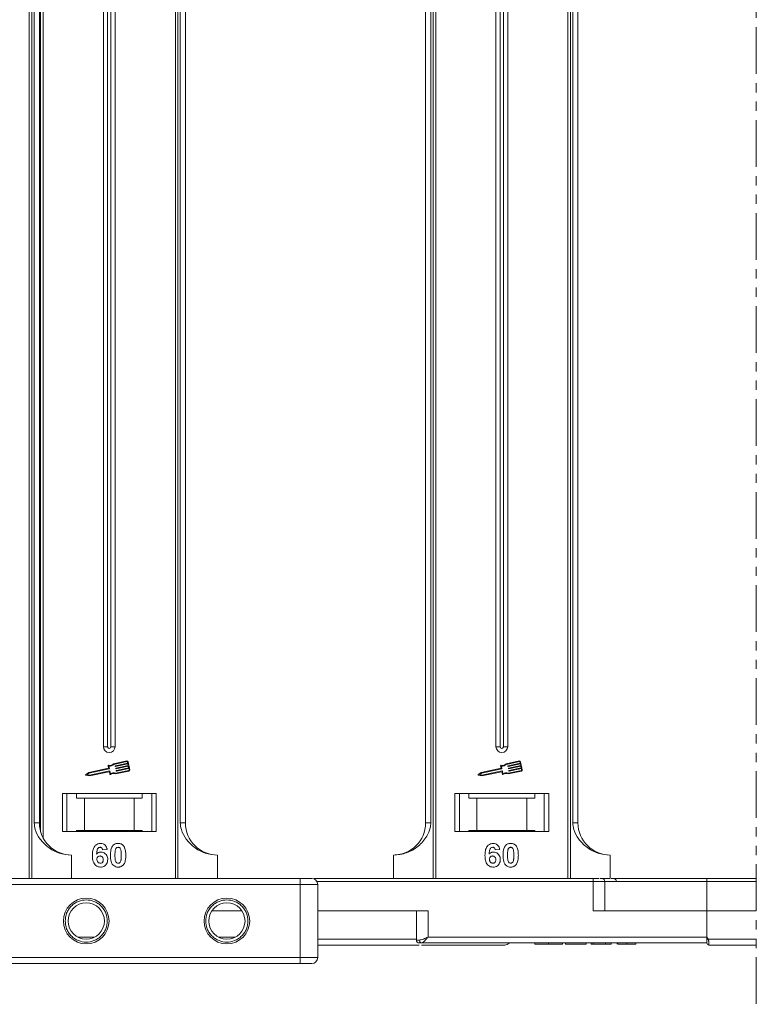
# Model space of a CAD drawing. Header units: millimetres. Extents: x -956 to 636, y -192 to 923.
# Tile 23 of 75: x -20 to 106, y 22 to 190. Entities that reach past the tile are written whole.
import ezdxf

# ---------------------------------------------------------------- set-up
doc = ezdxf.new("R2010")
doc.units = ezdxf.units.MM
doc.linetypes.add('PHANTOM2', pattern=[31.75, 15.875, -3.175, 3.175, -3.175, 3.175, -3.175])

msp = doc.modelspace()

# ---------------------------------------------------------------- linework, layer by layer
at = {"color": 3, "linetype": 'PHANTOM2', "lineweight": 9, "ltscale": 0.5}
msp.add_line((105.86, 363.102), (105.858, 21.709), dxfattribs=at)
at = {"color": 7, "linetype": 'Continuous', "lineweight": 15}
for p, q in [((-18.216, 193.177), (-18.216, 43.177)), ((-17.797, 43.177), (-17.797, 193.177)), ((-17.39, 193.177), (-17.39, 52.677)), ((-16.504, 52.677), (-16.504, 193.177)), ((-16.282, 193.177), (-16.282, 51.129)), ((-15.863, 50.099), (-15.863, 193.177)), ((-5.575, 193.177), (-5.575, 65.677)), ((-4.86, 193.177), (-4.86, 65.677)), ((-4.29, 65.677), (-4.29, 193.177)), ((-3.575, 65.677), (-3.575, 193.177)), ((6.713, 193.177), (6.713, 43.177)), ((7.132, 43.177), (7.132, 193.177)), ((7.54, 193.177), (7.54, 52.677)), ((8.425, 52.677), (8.425, 193.177)), ((49.425, 193.177), (49.425, 52.677)), ((50.31, 52.677), (50.31, 193.177)), ((50.718, 193.177), (50.718, 43.177)), ((51.137, 43.177), (51.137, 193.177)), ((61.425, 193.177), (61.425, 65.677)), ((62.14, 193.177), (62.14, 65.677)), ((62.71, 65.677), (62.71, 193.177)), ((63.425, 65.677), (63.425, 193.177)), ((73.713, 193.177), (73.713, 43.177)), ((74.132, 43.177), (74.132, 193.177)), ((74.54, 193.177), (74.54, 52.677)), ((75.425, 52.677), (75.425, 193.177)), ((-4.86, 65.677), (-5.575, 65.677)), ((-3.575, 65.677), (-4.29, 65.677)), ((62.14, 65.677), (61.425, 65.677)), ((63.425, 65.677), (62.71, 65.677)), ((-4.779, 62.431), (-4.685, 61.987)), ((-4.646, 62.369), (-4.552, 61.925)), ((-1.578, 63.244), (-3.857, 62.762)), ((-1.554, 63.129), (-3.797, 62.655)), ((-3.529, 62.321), (-3.541, 62.379)), ((-3.519, 62.414), (-1.436, 62.854)), ((-1.412, 62.739), (-3.494, 62.299)), ((-3.434, 62.011), (-1.351, 62.451)), ((-1.327, 62.336), (-3.409, 61.896)), ((-1.436, 62.854), (-1.485, 63.083)), ((-1.351, 62.451), (-1.412, 62.739)), ((-1.078, 61.729), (-1.37, 63.108)), ((-1.266, 62.049), (-1.327, 62.336)), ((62.221, 62.431), (62.315, 61.987)), ((62.354, 62.369), (62.448, 61.925)), ((65.422, 63.244), (63.143, 62.762)), ((65.446, 63.129), (63.203, 62.655)), ((63.471, 62.321), (63.459, 62.379)), ((63.481, 62.414), (65.564, 62.854)), ((65.588, 62.739), (63.506, 62.299)), ((63.566, 62.011), (65.649, 62.451)), ((65.673, 62.336), (63.591, 61.896)), ((65.564, 62.854), (65.515, 63.083)), ((65.649, 62.451), (65.588, 62.739)), ((65.922, 61.729), (65.63, 63.108)), ((65.734, 62.049), (65.673, 62.336)), ((-8.084, 61.269), (-8.586, 60.918)), ((-8.564, 60.812), (-7.963, 60.694)), ((-8.036, 61.159), (-8.405, 60.901)), ((-8.405, 60.901), (-7.963, 60.814)), ((-4.685, 61.987), (-8.084, 61.269)), ((-4.575, 61.89), (-8.036, 61.159)), ((-7.963, 60.814), (-4.502, 61.546)), ((-7.963, 60.694), (-4.593, 61.406)), ((-4.558, 61.384), (-4.47, 60.968)), ((-4.467, 61.523), (-4.373, 61.079)), ((-3.493, 61.039), (-1.214, 61.52)), ((-3.481, 61.161), (-1.239, 61.635)), ((-3.444, 61.919), (-3.456, 61.977)), ((-3.359, 61.517), (-3.371, 61.574)), ((-3.349, 61.609), (-1.266, 62.049)), ((-1.242, 61.934), (-3.324, 61.494)), ((-1.193, 61.704), (-1.242, 61.934)), ((58.916, 61.269), (58.414, 60.918)), ((58.436, 60.812), (59.037, 60.694)), ((58.964, 61.159), (58.595, 60.901)), ((58.595, 60.901), (59.037, 60.814)), ((62.315, 61.987), (58.916, 61.269)), ((62.425, 61.89), (58.964, 61.159)), ((59.037, 60.814), (62.498, 61.546)), ((59.037, 60.694), (62.407, 61.406)), ((62.442, 61.384), (62.53, 60.968)), ((62.533, 61.523), (62.627, 61.079)), ((63.507, 61.039), (65.786, 61.52)), ((63.519, 61.161), (65.761, 61.635)), ((63.556, 61.919), (63.544, 61.977)), ((63.641, 61.517), (63.629, 61.574)), ((63.651, 61.609), (65.734, 62.049)), ((65.758, 61.934), (63.676, 61.494)), ((65.807, 61.704), (65.758, 61.934)), ((3.425, 57.677), (-12.575, 57.677)), ((-12.575, 57.677), (-12.575, 51.177)), ((-11.825, 51.177), (-11.825, 57.677)), ((-10.189, 57.677), (-10.189, 56.877)), ((1.039, 56.877), (1.039, 57.677)), ((2.675, 57.677), (2.675, 51.177)), ((3.425, 51.177), (3.425, 57.677)), ((70.425, 57.677), (54.425, 57.677)), ((54.425, 57.677), (54.425, 51.177)), ((55.175, 51.177), (55.175, 57.677)), ((56.811, 57.677), (56.811, 56.877)), ((68.039, 56.877), (68.039, 57.677)), ((69.675, 57.677), (69.675, 51.177)), ((70.425, 51.177), (70.425, 57.677)), ((-10.189, 56.877), (-8.825, 56.877)), ((-8.825, 56.877), (-8.825, 51.377)), ((-8.825, 56.877), (-0.325, 56.877)), ((-0.325, 51.377), (-0.325, 56.877)), ((-0.325, 56.877), (1.039, 56.877)), ((56.811, 56.877), (58.175, 56.877)), ((58.175, 56.877), (58.175, 51.377)), ((58.175, 56.877), (66.675, 56.877)), ((66.675, 51.377), (66.675, 56.877)), ((66.675, 56.877), (68.039, 56.877)), ((-17.39, 52.677), (-16.504, 52.677)), ((7.54, 52.677), (8.425, 52.677)), ((49.425, 52.677), (50.31, 52.677)), ((74.54, 52.677), (75.425, 52.677)), ((-12.575, 51.177), (3.425, 51.177)), ((-8.825, 51.377), (-10.189, 51.377)), ((-10.189, 51.177), (-10.189, 51.377)), ((-8.825, 51.377), (-0.325, 51.377)), ((1.039, 51.377), (-0.325, 51.377)), ((1.039, 51.377), (1.039, 51.177)), ((54.425, 51.177), (70.425, 51.177)), ((58.175, 51.377), (56.811, 51.377)), ((56.811, 51.177), (56.811, 51.377)), ((58.175, 51.377), (66.675, 51.377)), ((68.039, 51.377), (66.675, 51.377)), ((68.039, 51.377), (68.039, 51.177)), ((-11.004, 47.177), (-11.004, 43.177)), ((-4.934, 48.133), (-5.703, 48.049)), ((13.925, 47.177), (13.925, 43.177)), ((43.925, 43.177), (43.925, 47.177)), ((62.066, 48.133), (61.297, 48.049)), ((80.925, 47.177), (80.925, 43.177)), ((27.996, 43.177), (-43.559, 43.177)), ((-42.441, 42.177), (27.996, 42.177)), ((27.996, 42.177), (27.996, 43.177)), ((27.996, 42.177), (27.996, 29.677)), ((27.996, 42.177), (30.996, 42.177)), ((78.013, 43.177), (30.425, 43.177)), ((30.425, 43.08), (30.425, 43.177)), ((30.862, 42.677), (78.013, 42.677)), ((30.996, 29.677), (30.996, 42.177)), ((78.013, 42.677), (78.013, 43.177)), ((78.013, 42.677), (78.013, 37.677)), ((78.013, 42.677), (80.013, 42.677)), ((79.151, 43.177), (80.925, 43.177)), ((80.013, 37.677), (80.013, 42.677)), ((80.013, 42.677), (97.425, 42.677)), ((97.425, 42.677), (97.425, 43.177)), ((105.859, 43.177), (97.425, 43.177)), ((97.425, 37.677), (97.425, 42.677)), ((97.425, 42.677), (105.859, 42.677)), ((12.937, 37.677), (18.054, 37.677)), ((49.837, 37.677), (30.996, 37.677)), ((47.837, 37.677), (47.837, 32.677)), ((49.837, 33.177), (49.837, 37.677)), ((78.013, 37.677), (97.425, 37.677)), ((97.425, 37.677), (97.425, 33.177)), ((105.859, 37.677), (97.425, 37.677)), ((-7.073, 33.177), (-9.935, 33.177)), ((16.927, 33.177), (14.065, 33.177)), ((30.996, 32.827), (47.837, 32.827)), ((47.837, 32.677), (48.346, 32.677)), ((48.719, 32.177), (97.425, 32.177)), ((97.425, 33.177), (49.837, 33.177)), ((68.053, 32.177), (68.053, 31.977)), ((70.418, 31.977), (70.418, 32.177)), ((72.797, 32.177), (72.797, 31.977)), ((73.31, 31.977), (73.31, 32.177)), ((73.31, 31.977), (76.835, 31.977)), ((76.835, 32.177), (76.835, 31.977)), ((77.669, 32.177), (77.669, 31.977)), ((77.669, 31.977), (77.989, 31.977)), ((77.989, 32.177), (77.989, 31.977)), ((77.989, 31.977), (80.105, 31.977)), ((80.105, 31.977), (80.105, 32.177)), ((80.105, 31.977), (81.066, 31.977)), ((81.066, 32.177), (81.066, 31.977)), ((82.092, 32.177), (82.092, 31.977)), ((82.201, 32.177), (82.201, 31.977)), ((83.752, 32.177), (83.752, 31.977)), ((85.297, 32.177), (85.297, 31.977)), ((97.425, 33.177), (97.659, 32.827)), ((97.659, 32.827), (105.859, 32.827)), ((97.775, 31.827), (97.775, 31.827)), ((27.996, 29.677), (-24.544, 29.677)), ((-24.544, 28.677), (27.996, 28.677)), ((27.996, 28.677), (27.996, 29.677)), ((27.996, 29.677), (30.996, 29.677))]:
    msp.add_line(p, q, dxfattribs=at)
for centre, radius in [((-8.504, 35.927), 3.9), ((-8.504, 35.927), 3.1), ((15.496, 35.927), 3.9), ((15.496, 35.927), 3.1)]:
    msp.add_circle(centre, radius, dxfattribs=at)
for centre, radius, start, end in [((-4.575, 65.677), 1, 180, 0), ((-4.575, 65.677), 0.285, 180, 0), ((62.425, 65.677), 1, 180, 0), ((62.425, 65.677), 0.285, 180, 0), ((-4.722, 62.444), 0.0587, 76.41469, 191.9297), ((-4.503, 63.349), 0.873, 256.41469, 317.74736), ((-4.503, 63.349), 0.99, 261.69305, 315.48899), ((-3.513, 62.385), 0.0294, 101.9297, 191.9297), ((-3.5, 62.327), 0.0294, 191.9297, 281.9297), ((-1.542, 63.071), 0.176, 11.9297, 101.9297), ((-1.542, 63.071), 0.0587, 11.9297, 101.9297), ((62.278, 62.444), 0.0587, 76.41469, 191.9297), ((62.497, 63.349), 0.873, 256.41469, 317.74736), ((62.497, 63.349), 0.99, 261.69305, 315.48899), ((63.487, 62.385), 0.0294, 101.9297, 191.9297), ((63.5, 62.327), 0.0294, 191.9297, 281.9297), ((65.458, 63.071), 0.176, 11.9297, 101.9297), ((65.458, 63.071), 0.0587, 11.9297, 101.9297), ((-8.552, 60.87), 0.0587, 124.95116, 258.90824), ((-4.587, 61.378), 0.0294, 11.9297, 101.9297), ((-4.581, 61.919), 0.0294, 281.9297, 11.9297), ((-4.496, 61.517), 0.0294, 11.9297, 101.9297), ((-4.413, 60.98), 0.0587, 191.9297, 307.44471), ((-3.846, 60.241), 0.873, 66.11204, 127.44471), ((-3.846, 60.241), 0.99, 68.37041, 122.16635), ((-3.428, 61.983), 0.0294, 101.9297, 191.9297), ((-3.415, 61.925), 0.0294, 191.9297, 281.9297), ((-3.343, 61.58), 0.0294, 101.9297, 191.9297), ((-3.33, 61.523), 0.0294, 191.9297, 281.9297), ((-1.251, 61.692), 0.0587, 281.9297, 11.9297), ((-1.251, 61.692), 0.176, 281.9297, 11.9297), ((58.448, 60.87), 0.0587, 124.95116, 258.90824), ((62.413, 61.378), 0.0294, 11.9297, 101.9297), ((62.419, 61.919), 0.0294, 281.9297, 11.9297), ((62.504, 61.517), 0.0294, 11.9297, 101.9297), ((62.587, 60.98), 0.0587, 191.9297, 307.44471), ((63.154, 60.241), 0.873, 66.11204, 127.44471), ((63.154, 60.241), 0.99, 68.37041, 122.16635), ((63.572, 61.983), 0.0294, 101.9297, 191.9297), ((63.585, 61.925), 0.0294, 191.9297, 281.9297), ((63.657, 61.58), 0.0294, 101.9297, 191.9297), ((63.67, 61.523), 0.0294, 191.9297, 281.9297), ((65.749, 61.692), 0.0587, 281.9297, 11.9297), ((65.749, 61.692), 0.176, 281.9297, 11.9297), ((-11.004, 52.677), 5.5, 180, 270), ((13.925, 52.677), 5.5, 180, 270), ((43.925, 52.677), 5.5, 270, 0), ((80.925, 52.677), 5.5, 180, 270), ((29.996, 42.177), 1, 0, 90), ((79.513, 42.677), 0.5, 0, 90), ((81.497, 42.677), 0.5, 0, 90), ((48.337, 32.677), 0.5, 180, 270), ((48.793, 32.621), 0.451, 172.91869, 260.47981), ((62.925, 32.827), 1, 270, 319.04573), ((61.881, 99.754), 75.89, 297.92809, 298.12821), ((97.775, 32.177), 0.35, 180.00041, 270.00191), ((29.996, 29.677), 1, 270, 0)]:
    msp.add_arc(centre, radius, start, end, dxfattribs=at)
for points, knots in [([(-17.39, 52.677), (-17.346, 52.286), (-17.235, 51.288), (-16.411, 49.833), (-15.041, 48.421), (-13.176, 47.384), (-11.726, 47.246), (-11.004, 47.177)], [0, 0, 0, 0, 0.1257134, 0.3212757, 0.5244662, 0.763484, 1, 1, 1, 1]), ([(7.54, 52.677), (7.583, 52.286), (7.695, 51.288), (8.518, 49.833), (9.888, 48.421), (11.753, 47.384), (13.204, 47.246), (13.925, 47.177)], [0, 0, 0, 0, 0.1257134, 0.3212757, 0.5244662, 0.763484, 1, 1, 1, 1]), ([(43.925, 47.177), (44.685, 47.253), (46.205, 47.406), (48.227, 48.596), (49.559, 50.146), (50.219, 51.591), (50.286, 52.383), (50.31, 52.677)], [0, 0, 0, 0, 0.24909619, 0.49824278, 0.74520496, 0.90540997, 1, 1, 1, 1]), ([(74.54, 52.677), (74.583, 52.286), (74.695, 51.288), (75.518, 49.833), (76.888, 48.421), (78.753, 47.384), (80.204, 47.246), (80.925, 47.177)], [0, 0, 0, 0, 0.1257134, 0.3212757, 0.5244662, 0.763484, 1, 1, 1, 1]), ([(-7.447, 47.123), (-7.444, 47.256), (-7.435, 47.658), (-7.344, 48.214), (-7.066, 48.722), (-6.719, 49.025), (-6.35, 49.163), (-6.116, 49.173), (-6.032, 49.177)], [0, 0, 0, 0, 0.1423372, 0.4291269, 0.5899433, 0.7512055, 0.9098946, 1, 1, 1, 1]), ([(-6.032, 49.177), (-5.896, 49.166), (-5.65, 49.147), (-5.337, 48.963), (-5.096, 48.686), (-4.98, 48.389), (-4.944, 48.19), (-4.934, 48.133)], [0, 0, 0, 0, 0.24269082, 0.43900235, 0.63500599, 0.89505866, 1, 1, 1, 1]), ([(-4.37, 47.158), (-4.367, 47.291), (-4.362, 47.594), (-4.29, 48.122), (-4.149, 48.542), (-3.991, 48.748), (-3.974, 48.771)], [0, 0, 0, 0, 0.2373811, 0.5389182, 0.9490817, 1, 1, 1, 1]), ([(-3.974, 48.771), (-3.93, 48.821), (-3.839, 48.923), (-3.671, 49.038), (-3.482, 49.121), (-3.313, 49.159), (-3.171, 49.174), (-3.099, 49.176), (-3.062, 49.177)], [0, 0, 0, 0, 0.1937762, 0.3936, 0.5878635, 0.7889077, 0.894169, 1, 1, 1, 1]), ([(-3.062, 49.177), (-2.995, 49.175), (-2.86, 49.17), (-2.662, 49.126), (-2.472, 49.049), (-2.327, 48.95), (-2.22, 48.852), (-2.172, 48.795), (-2.147, 48.766)], [0, 0, 0, 0, 0.1926273, 0.3886837, 0.5820134, 0.7832006, 0.8910383, 1, 1, 1, 1]), ([(-2.147, 48.766), (-2.108, 48.712), (-2.028, 48.602), (-1.923, 48.37), (-1.833, 48.075), (-1.783, 47.744), (-1.758, 47.434), (-1.756, 47.245), (-1.754, 47.15)], [0, 0, 0, 0, 0.118432, 0.2393289, 0.4494336, 0.6641784, 0.8318201, 1, 1, 1, 1]), ([(59.553, 47.123), (59.556, 47.256), (59.565, 47.658), (59.656, 48.214), (59.934, 48.722), (60.281, 49.025), (60.65, 49.163), (60.884, 49.173), (60.968, 49.177)], [0, 0, 0, 0, 0.1423372, 0.4291269, 0.5899433, 0.7512055, 0.9098946, 1, 1, 1, 1]), ([(60.968, 49.177), (61.104, 49.166), (61.35, 49.147), (61.663, 48.963), (61.904, 48.686), (62.02, 48.389), (62.056, 48.19), (62.066, 48.133)], [0, 0, 0, 0, 0.2426908, 0.4390024, 0.635006, 0.8950587, 1, 1, 1, 1]), ([(62.63, 47.158), (62.633, 47.291), (62.638, 47.594), (62.71, 48.122), (62.851, 48.542), (63.009, 48.748), (63.026, 48.771)], [0, 0, 0, 0, 0.2373811, 0.5389182, 0.9490817, 1, 1, 1, 1]), ([(63.026, 48.771), (63.07, 48.821), (63.161, 48.923), (63.329, 49.038), (63.518, 49.121), (63.687, 49.159), (63.829, 49.174), (63.901, 49.176), (63.938, 49.177)], [0, 0, 0, 0, 0.1937762, 0.3936, 0.5878635, 0.7889077, 0.894169, 1, 1, 1, 1]), ([(63.938, 49.177), (64.005, 49.175), (64.14, 49.17), (64.338, 49.126), (64.528, 49.049), (64.673, 48.95), (64.78, 48.852), (64.828, 48.795), (64.853, 48.766)], [0, 0, 0, 0, 0.1926273, 0.3886837, 0.5820134, 0.7832006, 0.8910383, 1, 1, 1, 1]), ([(64.853, 48.766), (64.892, 48.712), (64.972, 48.602), (65.077, 48.37), (65.167, 48.075), (65.217, 47.744), (65.242, 47.434), (65.244, 47.245), (65.246, 47.15)], [0, 0, 0, 0, 0.11843199, 0.23932891, 0.44943356, 0.66417845, 0.83182006, 1, 1, 1, 1]), ([(-6.089, 45.126), (-6.225, 45.136), (-6.496, 45.158), (-6.856, 45.359), (-7.148, 45.664), (-7.388, 46.2), (-7.443, 46.71), (-7.446, 47.065), (-7.447, 47.123)], [0, 0, 0, 0, 0.1482689, 0.2976473, 0.4424214, 0.6078512, 0.9356585, 1, 1, 1, 1]), ([(-6.13, 48.51), (-6.184, 48.505), (-6.292, 48.494), (-6.445, 48.394), (-6.587, 48.222), (-6.695, 47.86), (-6.719, 47.56), (-6.736, 47.355)], [0, 0, 0, 0, 0.1120492, 0.2243802, 0.3701146, 0.5702758, 1, 1, 1, 1]), ([(-6.736, 47.355), (-6.69, 47.403), (-6.595, 47.501), (-6.45, 47.593), (-6.322, 47.642), (-6.224, 47.67), (-6.12, 47.686), (-6.049, 47.689), (-6.013, 47.69)], [0, 0, 0, 0, 0.2436536, 0.4957602, 0.6178923, 0.7415029, 0.8700251, 1, 1, 1, 1]), ([(-5.703, 48.049), (-5.716, 48.126), (-5.735, 48.248), (-5.825, 48.393), (-5.931, 48.473), (-6.039, 48.506), (-6.105, 48.509), (-6.13, 48.51)], [0, 0, 0, 0, 0.33384, 0.5245467, 0.7163724, 0.8918244, 1, 1, 1, 1]), ([(-6.013, 47.69), (-5.878, 47.677), (-5.605, 47.653), (-5.257, 47.437), (-4.991, 47.135), (-4.85, 46.782), (-4.837, 46.539), (-4.831, 46.43)], [0, 0, 0, 0, 0.2102159, 0.4219747, 0.6200164, 0.8310369, 1, 1, 1, 1]), ([(-3.062, 45.126), (-3.197, 45.136), (-3.469, 45.156), (-3.823, 45.354), (-4.111, 45.668), (-4.344, 46.279), (-4.359, 46.799), (-4.37, 47.158)], [0, 0, 0, 0, 0.1475277, 0.2965695, 0.43214, 0.6087374, 1, 1, 1, 1]), ([(-3.601, 47.15), (-3.6, 47.216), (-3.599, 47.35), (-3.593, 47.531), (-3.583, 47.692), (-3.569, 47.835), (-3.551, 47.978), (-3.527, 48.071), (-3.515, 48.118)], [0, 0, 0, 0, 0.20527, 0.4106157, 0.5571475, 0.7038444, 0.8514751, 1, 1, 1, 1]), ([(-3.062, 45.792), (-3.13, 45.8), (-3.24, 45.813), (-3.369, 45.9), (-3.472, 46.05), (-3.565, 46.322), (-3.594, 46.712), (-3.598, 47.003), (-3.601, 47.15)], [0, 0, 0, 0, 0.125351, 0.2021974, 0.2791824, 0.4597421, 0.727968, 1, 1, 1, 1]), ([(-3.515, 48.118), (-3.491, 48.187), (-3.453, 48.299), (-3.345, 48.425), (-3.221, 48.491), (-3.122, 48.508), (-3.068, 48.51), (-3.062, 48.51)], [0, 0, 0, 0, 0.3348035, 0.5425606, 0.750382, 0.9707212, 1, 1, 1, 1]), ([(-3.062, 48.51), (-3.005, 48.504), (-2.904, 48.494), (-2.775, 48.42), (-2.665, 48.279), (-2.565, 48.008), (-2.528, 47.612), (-2.525, 47.305), (-2.524, 47.15)], [0, 0, 0, 0, 0.1056461, 0.1862213, 0.267042, 0.4315406, 0.7127076, 1, 1, 1, 1]), ([(-2.524, 47.15), (-2.524, 47.083), (-2.525, 46.95), (-2.531, 46.769), (-2.541, 46.608), (-2.555, 46.466), (-2.574, 46.324), (-2.597, 46.231), (-2.609, 46.185)], [0, 0, 0, 0, 0.2059417, 0.4119594, 0.558149, 0.7045024, 0.8518015, 1, 1, 1, 1]), ([(-1.754, 47.15), (-1.757, 47.016), (-1.762, 46.713), (-1.832, 46.193), (-1.97, 45.77), (-2.127, 45.562), (-2.15, 45.532)], [0, 0, 0, 0, 0.2366286, 0.5373614, 0.9329864, 1, 1, 1, 1]), ([(60.911, 45.126), (60.775, 45.136), (60.504, 45.158), (60.144, 45.359), (59.852, 45.664), (59.612, 46.2), (59.557, 46.71), (59.554, 47.065), (59.553, 47.123)], [0, 0, 0, 0, 0.1482689, 0.2976473, 0.4424214, 0.6078512, 0.9356585, 1, 1, 1, 1]), ([(60.87, 48.51), (60.816, 48.505), (60.708, 48.494), (60.555, 48.394), (60.413, 48.222), (60.305, 47.86), (60.281, 47.56), (60.264, 47.355)], [0, 0, 0, 0, 0.1120492, 0.2243802, 0.3701146, 0.5702758, 1, 1, 1, 1]), ([(60.264, 47.355), (60.31, 47.403), (60.405, 47.501), (60.55, 47.593), (60.678, 47.642), (60.776, 47.67), (60.88, 47.686), (60.951, 47.689), (60.987, 47.69)], [0, 0, 0, 0, 0.2436536, 0.4957602, 0.6178923, 0.7415029, 0.8700251, 1, 1, 1, 1]), ([(61.297, 48.049), (61.284, 48.126), (61.265, 48.248), (61.175, 48.393), (61.069, 48.473), (60.961, 48.506), (60.895, 48.509), (60.87, 48.51)], [0, 0, 0, 0, 0.33384, 0.5245467, 0.7163724, 0.8918244, 1, 1, 1, 1]), ([(60.987, 47.69), (61.122, 47.677), (61.395, 47.653), (61.743, 47.437), (62.009, 47.135), (62.15, 46.782), (62.163, 46.539), (62.169, 46.43)], [0, 0, 0, 0, 0.2102159, 0.4219747, 0.6200164, 0.8310369, 1, 1, 1, 1]), ([(63.938, 45.126), (63.803, 45.136), (63.531, 45.156), (63.177, 45.354), (62.889, 45.668), (62.656, 46.279), (62.641, 46.799), (62.63, 47.158)], [0, 0, 0, 0, 0.1475277, 0.2965695, 0.43214, 0.6087374, 1, 1, 1, 1]), ([(63.399, 47.15), (63.4, 47.216), (63.401, 47.35), (63.407, 47.531), (63.417, 47.692), (63.431, 47.835), (63.449, 47.978), (63.473, 48.071), (63.485, 48.118)], [0, 0, 0, 0, 0.20527, 0.4106157, 0.5571475, 0.7038444, 0.8514751, 1, 1, 1, 1]), ([(63.938, 45.792), (63.87, 45.8), (63.76, 45.813), (63.631, 45.9), (63.528, 46.05), (63.435, 46.322), (63.406, 46.712), (63.402, 47.003), (63.399, 47.15)], [0, 0, 0, 0, 0.125351, 0.2021974, 0.2791824, 0.4597421, 0.727968, 1, 1, 1, 1]), ([(63.485, 48.118), (63.509, 48.187), (63.547, 48.299), (63.655, 48.425), (63.779, 48.491), (63.878, 48.508), (63.932, 48.51), (63.938, 48.51)], [0, 0, 0, 0, 0.3348035, 0.5425606, 0.750382, 0.9707212, 1, 1, 1, 1]), ([(63.938, 48.51), (63.995, 48.504), (64.096, 48.494), (64.225, 48.42), (64.335, 48.279), (64.435, 48.008), (64.472, 47.612), (64.475, 47.305), (64.476, 47.15)], [0, 0, 0, 0, 0.1056461, 0.1862213, 0.267042, 0.4315406, 0.7127076, 1, 1, 1, 1]), ([(64.476, 47.15), (64.476, 47.083), (64.475, 46.95), (64.469, 46.769), (64.459, 46.608), (64.445, 46.466), (64.426, 46.324), (64.403, 46.231), (64.391, 46.185)], [0, 0, 0, 0, 0.2059417, 0.4119594, 0.558149, 0.7045024, 0.8518015, 1, 1, 1, 1]), ([(65.246, 47.15), (65.243, 47.016), (65.238, 46.713), (65.168, 46.193), (65.03, 45.77), (64.873, 45.562), (64.85, 45.532)], [0, 0, 0, 0, 0.23662863, 0.5373614, 0.93298636, 1, 1, 1, 1]), ([(-6.677, 46.448), (-6.673, 46.53), (-6.665, 46.666), (-6.573, 46.836), (-6.451, 46.944), (-6.303, 47.013), (-6.195, 47.02), (-6.143, 47.023)], [0, 0, 0, 0, 0.2767209, 0.4568705, 0.6370074, 0.8240683, 1, 1, 1, 1]), ([(-6.105, 45.792), (-6.172, 45.799), (-6.309, 45.814), (-6.485, 45.931), (-6.611, 46.088), (-6.669, 46.27), (-6.675, 46.39), (-6.677, 46.448)], [0, 0, 0, 0, 0.2079047, 0.4199807, 0.6306256, 0.821735, 1, 1, 1, 1]), ([(-6.143, 47.023), (-6.075, 47.018), (-5.95, 47.008), (-5.79, 46.913), (-5.671, 46.778), (-5.609, 46.594), (-5.603, 46.461), (-5.601, 46.391)], [0, 0, 0, 0, 0.2137567, 0.3949441, 0.5765849, 0.7773109, 1, 1, 1, 1]), ([(-5.601, 46.391), (-5.605, 46.305), (-5.611, 46.167), (-5.684, 45.988), (-5.794, 45.879), (-5.938, 45.805), (-6.046, 45.797), (-6.105, 45.792)], [0, 0, 0, 0, 0.28869741, 0.46355259, 0.63994173, 0.80180841, 1, 1, 1, 1]), ([(-4.831, 46.43), (-4.839, 46.296), (-4.855, 46.026), (-5.02, 45.644), (-5.306, 45.345), (-5.679, 45.154), (-5.952, 45.135), (-6.089, 45.126)], [0, 0, 0, 0, 0.1978309, 0.3972998, 0.5989102, 0.7987412, 1, 1, 1, 1]), ([(-2.609, 46.185), (-2.633, 46.116), (-2.671, 46.004), (-2.778, 45.879), (-2.9, 45.813), (-2.999, 45.795), (-3.054, 45.793), (-3.062, 45.792)], [0, 0, 0, 0, 0.3336776, 0.54041252, 0.7472639, 0.96120914, 1, 1, 1, 1]), ([(-2.15, 45.532), (-2.195, 45.482), (-2.285, 45.38), (-2.454, 45.264), (-2.642, 45.181), (-2.812, 45.143), (-2.953, 45.128), (-3.026, 45.126), (-3.062, 45.126)], [0, 0, 0, 0, 0.1937693, 0.3935642, 0.587886, 0.7891312, 0.8942826, 1, 1, 1, 1]), ([(60.323, 46.448), (60.327, 46.53), (60.335, 46.666), (60.427, 46.836), (60.549, 46.944), (60.697, 47.013), (60.805, 47.02), (60.857, 47.023)], [0, 0, 0, 0, 0.2767209, 0.4568705, 0.6370074, 0.8240683, 1, 1, 1, 1]), ([(60.895, 45.792), (60.828, 45.799), (60.691, 45.814), (60.515, 45.931), (60.389, 46.088), (60.331, 46.27), (60.325, 46.39), (60.323, 46.448)], [0, 0, 0, 0, 0.2079047, 0.4199807, 0.6306256, 0.821735, 1, 1, 1, 1]), ([(60.857, 47.023), (60.925, 47.018), (61.05, 47.008), (61.21, 46.913), (61.329, 46.778), (61.391, 46.594), (61.397, 46.461), (61.399, 46.391)], [0, 0, 0, 0, 0.2137567, 0.3949441, 0.5765849, 0.7773109, 1, 1, 1, 1]), ([(61.399, 46.391), (61.395, 46.305), (61.389, 46.167), (61.316, 45.988), (61.206, 45.879), (61.062, 45.805), (60.954, 45.797), (60.895, 45.792)], [0, 0, 0, 0, 0.28869741, 0.46355259, 0.63994173, 0.80180841, 1, 1, 1, 1]), ([(62.169, 46.43), (62.161, 46.296), (62.145, 46.026), (61.98, 45.644), (61.694, 45.345), (61.321, 45.154), (61.048, 45.135), (60.911, 45.126)], [0, 0, 0, 0, 0.1978309, 0.3972998, 0.5989102, 0.7987412, 1, 1, 1, 1]), ([(64.391, 46.185), (64.367, 46.116), (64.329, 46.004), (64.222, 45.879), (64.1, 45.813), (64.001, 45.795), (63.946, 45.793), (63.938, 45.792)], [0, 0, 0, 0, 0.3336776, 0.5404125, 0.7472639, 0.9612091, 1, 1, 1, 1]), ([(64.85, 45.532), (64.805, 45.482), (64.715, 45.38), (64.546, 45.264), (64.358, 45.181), (64.188, 45.143), (64.047, 45.128), (63.974, 45.126), (63.938, 45.126)], [0, 0, 0, 0, 0.1937693, 0.3935642, 0.587886, 0.7891312, 0.8942826, 1, 1, 1, 1]), ([(29.996, 43.177), (29.969, 43.177), (29.927, 43.177), (29.678, 43.177), (29.42, 43.177), (29.102, 43.177), (28.636, 43.177), (28.247, 43.177), (27.996, 43.177)], [0, 0, 0, 0, 0.2394429, 0.3696359, 0.4999999, 0.6301929, 0.7605571, 1, 1, 1, 1]), ([(78.976, 43.177), (78.934, 43.177), (78.785, 43.177), (78.449, 43.177), (78.156, 43.177), (78.013, 43.177)], [0, 0, 0, 0, 0.1658977, 0.5921255, 1, 1, 1, 1]), ([(97.425, 43.177), (96.084, 43.177), (93.36, 43.177), (89.273, 43.177), (85.549, 43.177), (82.811, 43.177), (81.479, 43.177), (81.1, 43.177)], [0, 0, 0, 0, 0.2353273, 0.4779526, 0.7274114, 0.9224054, 1, 1, 1, 1]), ([(-12.104, 35.927), (-12.056, 36.38), (-11.981, 37.078), (-11.533, 37.918), (-11.068, 38.49), (-10.495, 38.958), (-9.656, 39.392), (-8.504, 39.614), (-7.353, 39.392), (-6.514, 38.958), (-5.941, 38.49), (-5.476, 37.918), (-5.027, 37.079), (-4.953, 36.38), (-4.904, 35.927)], [0, 0, 0, 0, 0.1197215, 0.184837, 0.25, 0.3151155, 0.3802785, 0.5, 0.6197215, 0.684837, 0.75, 0.8151155, 0.8802785, 1, 1, 1, 1]), ([(11.896, 35.927), (11.944, 36.38), (12.019, 37.078), (12.467, 37.918), (12.932, 38.49), (13.505, 38.958), (14.344, 39.392), (15.496, 39.614), (16.647, 39.392), (17.486, 38.958), (18.059, 38.49), (18.524, 37.918), (18.973, 37.079), (19.047, 36.38), (19.096, 35.927)], [0, 0, 0, 0, 0.1197215, 0.184837, 0.25, 0.3151155, 0.3802785, 0.5, 0.6197215, 0.684837, 0.75, 0.8151155, 0.8802785, 1, 1, 1, 1]), ([(-4.904, 35.927), (-4.953, 35.474), (-5.027, 34.775), (-5.476, 33.936), (-5.941, 33.364), (-6.514, 32.896), (-7.353, 32.462), (-8.504, 32.24), (-9.656, 32.462), (-10.495, 32.896), (-11.068, 33.364), (-11.533, 33.936), (-11.981, 34.775), (-12.056, 35.474), (-12.104, 35.927)], [0, 0, 0, 0, 0.1197215, 0.184837, 0.25, 0.3151155, 0.3802785, 0.5, 0.6197215, 0.684837, 0.75, 0.8151155, 0.8802785, 1, 1, 1, 1]), ([(19.096, 35.927), (19.047, 35.474), (18.973, 34.775), (18.524, 33.936), (18.059, 33.364), (17.486, 32.896), (16.647, 32.462), (15.496, 32.24), (14.344, 32.462), (13.505, 32.896), (12.932, 33.364), (12.467, 33.936), (12.019, 34.775), (11.944, 35.474), (11.896, 35.927)], [0, 0, 0, 0, 0.1197215, 0.184837, 0.25, 0.3151155, 0.3802785, 0.5, 0.6197215, 0.684837, 0.75, 0.8151155, 0.8802785, 1, 1, 1, 1]), ([(48.346, 32.677), (48.441, 32.687), (48.65, 32.708), (49.149, 32.88), (49.567, 33.061), (49.837, 33.177)], [0, 0, 0, 0, 0.2270634, 0.5015869, 1, 1, 1, 1]), ([(49.837, 33.177), (49.731, 33.054), (49.519, 32.809), (49.209, 32.48), (48.93, 32.229), (48.786, 32.194), (48.719, 32.177)], [0, 0, 0, 0, 0.2515188, 0.5017844, 0.7656323, 1, 1, 1, 1]), ([(68.053, 31.977), (68.057, 31.977), (68.067, 31.977), (68.209, 31.977), (68.601, 31.977), (69.175, 31.977), (69.814, 31.977), (70.236, 31.977), (70.418, 31.977)], [0, 0, 0, 0, 0.1018882, 0.3073435, 0.4929627, 0.6786474, 0.8607914, 1, 1, 1, 1]), ([(70.418, 31.977), (70.552, 31.977), (70.955, 31.977), (71.615, 31.977), (72.237, 31.977), (72.662, 31.977), (72.788, 31.977), (72.795, 31.977), (72.797, 31.977)], [0, 0, 0, 0, 0.1021706, 0.3092201, 0.51365, 0.6922749, 0.9324126, 1, 1, 1, 1]), ([(82.201, 31.977), (82.255, 31.977), (82.363, 31.977), (82.667, 31.977), (83.132, 31.977), (83.519, 31.977), (83.752, 31.977)], [0, 0, 0, 0, 0.2064605, 0.4135145, 0.6452106, 1, 1, 1, 1]), ([(83.752, 31.977), (83.886, 31.977), (84.19, 31.977), (84.642, 31.977), (85.001, 31.977), (85.255, 31.977), (85.281, 31.977), (85.297, 31.977)], [0, 0, 0, 0, 0.1552919, 0.3531453, 0.543243, 0.704067, 1, 1, 1, 1]), ([(97.425, 32.177), (97.425, 32.188), (97.425, 32.21), (97.425, 32.383), (97.425, 32.568), (97.425, 32.684), (97.425, 32.702)], [0, 0, 0, 0, 0.3133566, 0.6267132, 0.9400698, 1, 1, 1, 1]), ([(97.659, 32.827), (97.676, 32.77), (97.713, 32.647), (97.742, 32.461), (97.762, 32.279), (97.773, 32.096), (97.775, 31.95), (97.776, 31.848), (97.775, 31.834), (97.775, 31.827)], [0, 0, 0, 0, 0.1119973, 0.2448439, 0.3691679, 0.5008987, 0.6875333, 0.8281382, 1, 1, 1, 1]), ([(30.996, 31.827), (32.235, 31.827), (34.826, 31.827), (38.744, 31.827), (42.384, 31.827), (45.608, 31.827), (47.432, 31.827), (48.334, 31.827)], [0, 0, 0, 0, 0.2021299, 0.4228299, 0.6496225, 0.8268409, 1, 1, 1, 1]), ([(48.721, 31.827), (49.517, 31.827), (51.219, 31.827), (54.381, 31.827), (57.176, 31.827), (59.377, 31.827), (60.849, 31.827), (62.015, 31.827), (62.786, 31.827), (62.879, 31.827), (62.925, 31.827)], [0, 0, 0, 0, 0.0926101, 0.1979481, 0.4083634, 0.5115557, 0.6147313, 0.7468049, 0.8753124, 1, 1, 1, 1]), ([(97.775, 31.827), (99.088, 31.827), (101.754, 31.827), (104.435, 31.827), (105.801, 31.827), (105.859, 31.827)], [0, 0, 0, 0, 0.07772396, 0.15782403, 0.16137013, 0.16137013, 0.16137013, 0.16137013]), ([(27.996, 28.677), (28.247, 28.677), (28.636, 28.677), (29.102, 28.677), (29.42, 28.677), (29.678, 28.677), (29.927, 28.677), (29.969, 28.677), (29.996, 28.677)], [0, 0, 0, 0, 0.2394429, 0.3698071, 0.5000001, 0.6303641, 0.7605571, 1, 1, 1, 1])]:
    msp.add_open_spline(points, degree=3, knots=knots, dxfattribs=at)
for points in [[(48.719, 32.177), (48.609, 32.177), (48.389, 32.177), (48.354, 32.177), (48.337, 32.177)], [(97.425, 32.702), (97.425, 32.778), (97.425, 32.928), (97.425, 33.094), (97.425, 33.177)]]:
    msp.add_open_spline(points, degree=3, dxfattribs=at)

doc.saveas('drawing.dxf')
